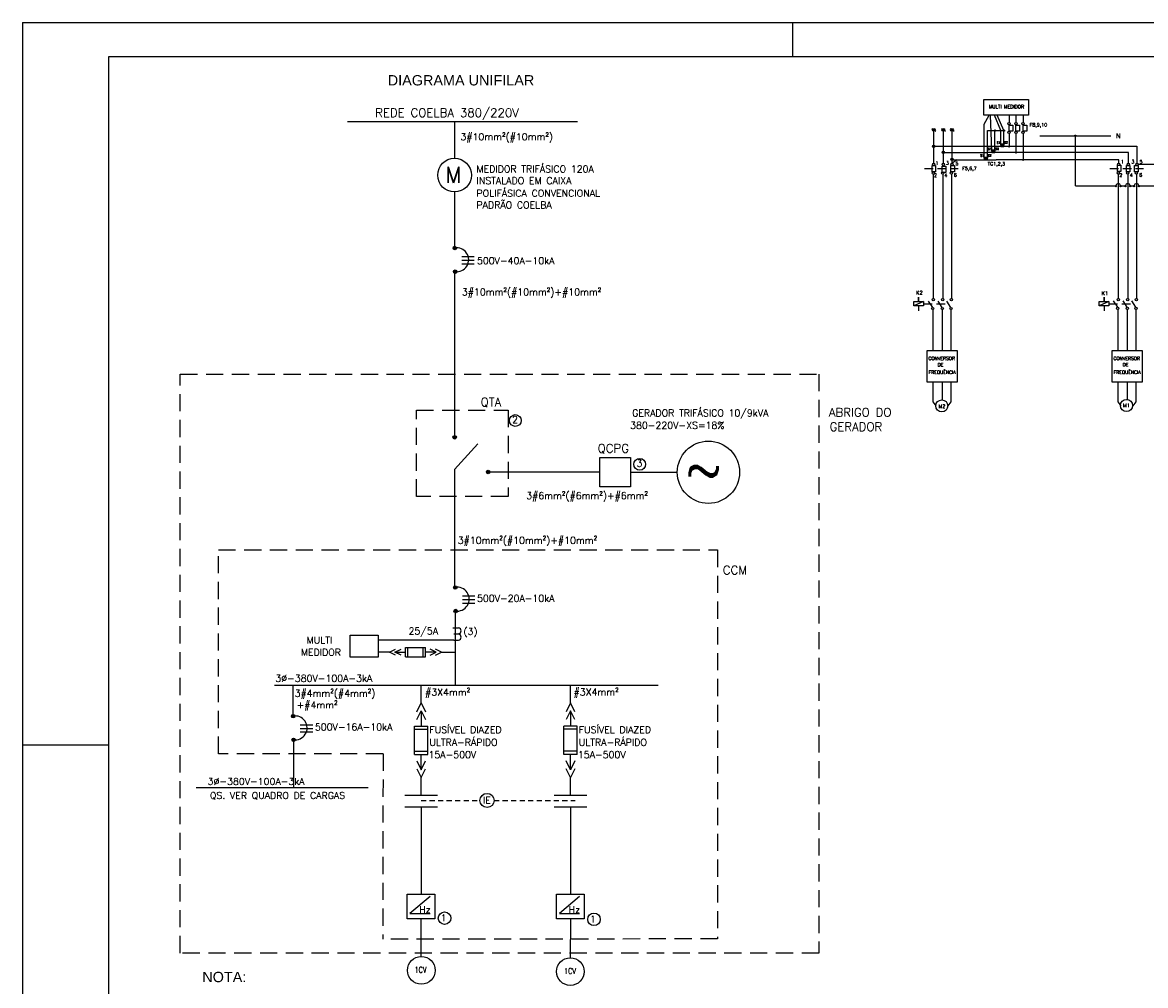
# Model space of a CAD drawing. Header units: millimetres. Extents: x 658.9 to 718.3, y 620.4 to 662.4.
# Tile 2 of 5: x 658.9 to 691.5, y 634.4 to 662.4. Entities that reach past the tile are written whole.
import ezdxf
from ezdxf.enums import TextEntityAlignment as Align

# ---------------------------------------------------------------- set-up
doc = ezdxf.new("R2010")
doc.units = ezdxf.units.MM
for name, pattern in [('DASHED2', [9.525, 6.35, -3.175]), ('DGN_STYLE_3', [0.207003, 0.147859, -0.059144]), ('HIDDEN', [0.375, 0.25, -0.125])]:
    doc.linetypes.add(name, pattern=pattern)
for name, color, linetype in [('DIAGRAMA', 8, 'Continuous'), ('ELE_SIMB', 8, 'Continuous'), ('ELE_TX_GERAL', 2, 'Continuous'), ('ELE_TX_INDIC', 2, 'Continuous'), ('ETXT004', 4, 'Continuous'), ('ETXT0090', 8, 'Continuous'), ('PADRÃO', 4, 'Continuous'), ('TEXTO', 7, 'Continuous')]:
    doc.layers.add(name, color=color, linetype=linetype)
doc.styles.add('ROMANS', font='romans.shx')
doc.styles.add('STYLE-ARIAL_3', font='ARIAL.TTF')
doc.styles.add('STYLE-ROMANS_1', font='romans.shx')

msp = doc.modelspace()

# ---------------------------------------------------------------- hatches: boundary and pattern name
at = {"layer": 'DIAGRAMA', "linetype": 'DASHED2', "ltscale": 0.07}
h = msp.add_hatch(color=2, dxfattribs=at)
h.paths.add_polyline_path([(689.523, 659.111, 1), (689.481, 659.111)])
h.paths.add_polyline_path([(689.502, 659.111), (689.481, 659.111, 0.414214), (689.502, 659.09)])
h.paths.add_polyline_path([(689.502, 659.111), (689.502, 659.09, 0.414214), (689.523, 659.111)])
at = {"layer": 'DIAGRAMA', "linetype": 'Continuous'}
for points in [[(685.419, 658.804, 1), (685.353, 658.804, 1)], [(685.699, 658.631, 1), (685.633, 658.631, 1)], [(685.951, 658.429, 1), (685.885, 658.429, 1)]]:
    msp.add_hatch(color=2, dxfattribs=at).paths.add_polyline_path(points)
at = {"layer": 'ELE_SIMB', "linetype": 'Continuous'}
for points in [[(671.408, 655.849, 1), (671.509, 655.849, 1)], [(671.421, 655.163, 1), (671.522, 655.163, 1)]]:
    msp.add_hatch(color=256, dxfattribs=at).paths.add_polyline_path(points)
at = {"layer": 'ELE_SIMB'}
for points in [[(671.405, 650.349, 1), (671.506, 650.349, 1)], [(672.377, 649.339, 1), (672.479, 649.339, 1)], [(671.422, 645.983, 1), (671.524, 645.983, 1)], [(671.435, 645.297, 1), (671.537, 645.297, 1)], [(666.709, 642.241, 1), (666.811, 642.241, 1)], [(666.723, 641.555, 1), (666.824, 641.555, 1)]]:
    msp.add_hatch(color=256, dxfattribs=at).paths.add_polyline_path(points)
at = {"layer": 'ETXT004'}
for points in [[(687.164, 659.283, 1), (687.164, 659.244, 1)], [(687.427, 659.283, 1), (687.427, 659.244, 1)], [(687.164, 658.663), (687.164, 658.7), (687.07, 658.7), (687.07, 658.663)], [(687.07, 658.66), (687.07, 658.623), (687.164, 658.623), (687.164, 658.66)], [(687.427, 658.838), (687.427, 658.874), (687.333, 658.874), (687.333, 658.838)], [(687.333, 658.834), (687.333, 658.798), (687.427, 658.798), (687.427, 658.834)], [(687.579, 658.821, 1), (687.579, 658.783, 1)], [(687.776, 658.645, 1), (687.776, 658.606, 1)], [(686.945, 658.459), (686.945, 658.495), (686.851, 658.495), (686.851, 658.459)], [(686.851, 658.454), (686.851, 658.418), (686.945, 658.418), (686.945, 658.454)], [(687.985, 658.432, 1), (687.985, 658.394, 1)]]:
    msp.add_hatch(color=2, dxfattribs=at).paths.add_polyline_path(points)

# ---------------------------------------------------------------- linework, layer by layer
at = {"layer": 'DIAGRAMA', "color": 7}
for p, q in [((671.452, 659.522), (671.452, 658.459)), ((671.452, 657.479), (671.452, 655.85)), ((671.454, 655.177), (671.454, 653.515)), ((671.454, 653.515), (671.453, 652.406)), ((671.453, 652.406), (671.453, 650.403)), ((671.453, 648.9), (671.453, 645.996)), ((671.466, 645.278), (671.466, 643.141)), ((666.754, 643.141), (666.754, 642.242)), ((666.767, 641.556), (666.767, 640.166)), ((670.479, 639.607), (670.479, 638.802)), ((674.823, 639.607), (674.822, 638.802)), ((670.479, 638.802), (670.477, 637.068)), ((674.822, 638.802), (674.82, 637.068)), ((670.476, 636.289), (670.474, 635.253)), ((674.819, 636.289), (674.818, 635.218))]:
    msp.add_line(p, q, dxfattribs=at)
at = {"layer": 'DIAGRAMA', "color": 2, "linetype": 'Continuous'}
for p, q in [((685.332, 659.321), (685.448, 659.245)), ((685.61, 659.321), (685.726, 659.245)), ((685.862, 659.321), (685.978, 659.245)), ((685.386, 658.316), (685.386, 659.245)), ((685.664, 658.316), (685.664, 659.245)), ((685.916, 658.316), (685.916, 659.245)), ((689.502, 657.654), (689.502, 659.111)), ((685.386, 658.806), (691.292, 658.808)), ((691.292, 658.808), (691.292, 658.315)), ((686.063, 658.417), (685.916, 658.316)), ((691.043, 658.631), (686.944, 658.631)), ((690.765, 658.418), (687.197, 658.418)), ((690.765, 658.316), (690.765, 658.418)), ((691.043, 658.316), (691.043, 658.631)), ((685.37, 657.997), (685.37, 654.378)), ((685.648, 657.997), (685.648, 654.378)), ((685.9, 657.997), (685.9, 654.378)), ((690.749, 657.998), (690.749, 654.378)), ((691.027, 657.998), (691.027, 654.378)), ((691.279, 657.998), (691.279, 654.378)), ((691.328, 658.283), (691.928, 658.283)), ((689.502, 657.654), (690.661, 657.654)), ((690.837, 657.654), (690.94, 657.654)), ((691.116, 657.654), (691.193, 657.654)), ((691.369, 657.654), (693.259, 657.654)), ((684.946, 654.294), (684.946, 654.424)), ((684.946, 654.424), (684.946, 654.294)), ((690.336, 654.425), (690.336, 654.295)), ((690.336, 654.295), (690.336, 654.425)), ((685.09, 654.294), (684.803, 654.165)), ((684.946, 654.165), (684.946, 654.021)), ((685.354, 654.125), (685.237, 654.309)), ((685.632, 654.125), (685.514, 654.309)), ((685.884, 654.125), (685.767, 654.309)), ((690.48, 654.295), (690.193, 654.165)), ((690.336, 654.165), (690.336, 654.022)), ((690.734, 654.126), (690.616, 654.31)), ((691.011, 654.126), (690.894, 654.31)), ((691.264, 654.126), (691.146, 654.31)), ((685.354, 654.059), (685.354, 653.466)), ((685.632, 654.059), (685.632, 653.466)), ((685.884, 654.059), (685.884, 653.466)), ((690.734, 654.06), (690.734, 653.466)), ((691.011, 654.06), (691.011, 653.466)), ((691.264, 654.06), (691.264, 653.466)), ((685.354, 653.466), (685.354, 652.873)), ((685.632, 653.466), (685.632, 652.873)), ((685.884, 653.466), (685.884, 652.873)), ((690.734, 653.466), (690.734, 652.874)), ((691.011, 653.466), (691.012, 652.874)), ((691.264, 653.466), (691.264, 652.874)), ((685.354, 651.954), (685.354, 651.382)), ((685.632, 651.954), (685.632, 651.435)), ((685.884, 651.954), (685.884, 651.382)), ((690.734, 651.955), (690.734, 651.383)), ((691.012, 651.955), (691.012, 651.447)), ((691.264, 651.955), (691.264, 651.383)), ((685.354, 651.382), (685.442, 651.26)), ((685.884, 651.382), (685.794, 651.26)), ((690.734, 651.383), (690.822, 651.26)), ((691.264, 651.383), (691.173, 651.26))]:
    msp.add_line(p, q, dxfattribs=at)
at = {"layer": 'DIAGRAMA', "color": 2, "linetype": 'Continuous', "ltscale": 0.07}
msp.add_line((688.473, 659.111), (690.53, 659.111), dxfattribs=at)
at = {"layer": 'DIAGRAMA', "color": 2, "linetype": 'ByBlock'}
for p, q in [((685.664, 658.63), (686.944, 658.631)), ((685.916, 658.417), (687.197, 658.418))]:
    msp.add_line(p, q, dxfattribs=at)
at = {"layer": 'DIAGRAMA', "color": 2, "linetype": 'HIDDEN'}
for p, q in [((685.117, 658.157), (686.092, 658.157)), ((690.506, 658.157), (691.481, 658.157)), ((685.09, 654.229), (685.818, 654.229)), ((690.48, 654.23), (691.207, 654.23))]:
    msp.add_line(p, q, dxfattribs=at)
at = {"layer": 'DIAGRAMA', "color": 2, "linetype": 'Continuous', "ltscale": 3.5}
for p, q in [((671.403, 644.812), (671.57, 644.813)), ((671.436, 644.631), (671.57, 644.631)), ((671.436, 644.631), (671.57, 644.631)), ((671.436, 644.449), (671.57, 644.449))]:
    msp.add_line(p, q, dxfattribs=at)
at = {"layer": 'DIAGRAMA', "color": 2, "linetype": 'Continuous'}
for points in [[(686.845, 660.168), (688.142, 660.168), (688.142, 659.712), (686.845, 659.712)], [(685.337, 658.246), (685.441, 658.246), (685.441, 658.068), (685.337, 658.068)], [(685.63, 658.225), (685.735, 658.225), (685.735, 658.047), (685.63, 658.047)], [(685.881, 658.246), (685.986, 658.246), (685.986, 658.068), (685.881, 658.068)], [(690.724, 658.257), (690.829, 658.257), (690.829, 658.079), (690.724, 658.079)], [(690.986, 658.247), (691.09, 658.247), (691.09, 658.069), (690.986, 658.069)], [(691.227, 658.247), (691.331, 658.247), (691.331, 658.069), (691.227, 658.069)], [(684.803, 654.294), (685.09, 654.294), (685.09, 654.165), (684.803, 654.165)], [(690.193, 654.295), (690.48, 654.295), (690.48, 654.165), (690.193, 654.165)], [(685.191, 652.87), (686.067, 652.87), (686.067, 651.951), (685.191, 651.951)], [(690.57, 652.873), (691.446, 652.873), (691.446, 651.954), (690.57, 651.954)]]:
    msp.add_lwpolyline(points, close=True, dxfattribs=at)
for points in [[(687.579, 659.712), (687.579, 659.496)], [(687.776, 659.712), (687.776, 659.496)], [(687.985, 659.712), (687.985, 659.496)], [(687.579, 659.178), (687.579, 658.802)], [(687.776, 659.179), (687.776, 658.626)], [(687.985, 659.179), (687.985, 658.413)]]:
    msp.add_lwpolyline(points, dxfattribs=at)
at = {"layer": 'DIAGRAMA', "color": 2, "linetype": 'Continuous', "elevation": 21.421}
for points in [[(687.681, 659.247), (687.577, 659.247), (687.577, 659.425), (687.681, 659.425)], [(687.879, 659.247), (687.774, 659.247), (687.774, 659.425), (687.879, 659.425)], [(688.088, 659.247), (687.983, 659.247), (687.983, 659.425), (688.088, 659.425)]]:
    msp.add_lwpolyline(points, close=True, dxfattribs=at)
at = {"layer": 'DIAGRAMA', "color": 7}
for points in [[(672.479, 649.339), (675.677, 649.339)], [(676.565, 649.331), (677.929, 649.331)], [(670.479, 642.624), (670.479, 643.141)], [(674.823, 642.624), (674.823, 643.141)], [(670.479, 639.942), (670.479, 640.459)], [(674.823, 639.942), (674.823, 640.459)]]:
    msp.add_lwpolyline(points, dxfattribs=at)
at = {"layer": 'DIAGRAMA', "color": 2, "linetype": 'Continuous'}
for centre, radius in [((685.386, 659.285), 0.0403), ((685.664, 659.285), 0.0403), ((685.916, 659.285), 0.0403), ((687.576, 659.463), 0.0331), ((687.773, 659.463), 0.0331), ((687.982, 659.463), 0.0331), ((687.576, 659.211), 0.0331), ((687.773, 659.212), 0.0331), ((687.982, 659.212), 0.0331), ((685.386, 658.804), 0.0331), ((685.666, 658.631), 0.0331), ((685.386, 658.282), 0.0331), ((685.664, 658.282), 0.0331), ((685.916, 658.282), 0.0331), ((685.918, 658.429), 0.0331), ((690.765, 658.283), 0.0331), ((691.043, 658.283), 0.0331), ((691.295, 658.283), 0.0331), ((685.37, 658.03), 0.0331), ((685.648, 658.03), 0.0331), ((685.9, 658.03), 0.0331), ((690.749, 658.031), 0.0331), ((691.027, 658.031), 0.0331), ((691.279, 658.031), 0.0331), ((690.679, 657.65), 0.0186), ((690.819, 657.65), 0.0186), ((690.958, 657.65), 0.0186), ((691.098, 657.65), 0.0186), ((691.211, 657.65), 0.0186), ((691.351, 657.65), 0.0186), ((685.354, 654.092), 0.0331), ((685.37, 654.345), 0.0331), ((685.632, 654.092), 0.0331), ((685.648, 654.345), 0.0331), ((685.884, 654.092), 0.0331), ((685.9, 654.345), 0.0331), ((690.734, 654.093), 0.0331), ((690.749, 654.345), 0.0331), ((691.011, 654.093), 0.0331), ((691.027, 654.345), 0.0331), ((691.264, 654.093), 0.0331), ((691.279, 654.345), 0.0331), ((685.618, 651.26), 0.176), ((690.988, 651.273), 0.176)]:
    msp.add_circle(centre, radius, dxfattribs=at)
at = {"layer": 'DIAGRAMA', "color": 2, "linetype": 'DASHED2', "ltscale": 0.07}
msp.add_circle((689.502, 659.111), 0.0209, dxfattribs=at)
at = {"layer": 'DIAGRAMA', "color": 2, "linetype": 'Continuous', "ltscale": 3.5}
for centre in [(671.162, 636.369), (675.505, 636.335)]:
    msp.add_circle(centre, 0.182, dxfattribs=at)
at = {"layer": 'DIAGRAMA', "color": 2, "linetype": 'Continuous'}
for centre in [(690.749, 657.652), (691.028, 657.652), (691.281, 657.652)]:
    msp.add_arc(centre, 0.0719, 13.4076, 166.5809, dxfattribs=at)
at = {"layer": 'DIAGRAMA', "color": 2, "linetype": 'Continuous', "ltscale": 3.5}
for centre in [(671.549, 644.722), (671.549, 644.54)]:
    msp.add_arc(centre, 0.0934, 282.4648, 77.5352, dxfattribs=at)
at = {"layer": 'ELE_SIMB', "linetype": 'Continuous'}
for p, q in [((675.03, 659.522), (668.342, 659.522)), ((671.665, 655.601), (672.025, 655.601)), ((671.665, 655.495), (672.025, 655.495)), ((671.665, 655.393), (672.025, 655.393)), ((671.68, 645.735), (672.04, 645.735)), ((671.68, 645.629), (672.04, 645.629)), ((671.68, 645.527), (672.04, 645.527)), ((669.717, 644.101), (670.03, 644.101)), ((670.03, 644.235), (670.605, 644.235)), ((670.03, 643.966), (670.03, 644.235)), ((670.03, 643.966), (670.605, 643.966)), ((670.093, 643.966), (670.093, 644.235)), ((670.542, 643.966), (670.542, 644.235)), ((670.605, 643.966), (670.605, 644.235)), ((670.919, 644.101), (670.605, 644.101)), ((670.479, 642.4), (670.479, 641.952)), ((674.823, 642.4), (674.823, 641.952)), ((666.967, 641.993), (667.327, 641.993)), ((666.967, 641.887), (667.327, 641.887)), ((666.967, 641.785), (667.327, 641.785)), ((670.287, 641.952), (670.671, 641.952)), ((670.287, 641.131), (670.287, 641.952)), ((670.287, 641.863), (670.671, 641.863)), ((670.671, 641.131), (670.671, 641.952)), ((675.015, 641.952), (674.631, 641.952)), ((674.631, 641.131), (674.631, 641.952)), ((675.015, 641.863), (674.631, 641.863)), ((675.015, 641.131), (675.015, 641.952)), ((670.287, 641.221), (670.671, 641.221)), ((670.287, 641.131), (670.671, 641.131)), ((670.479, 640.683), (670.479, 641.131)), ((675.015, 641.221), (674.631, 641.221)), ((675.015, 641.131), (674.631, 641.131)), ((674.823, 640.683), (674.823, 641.131)), ((670.476, 636.348), (670.476, 636.289)), ((674.819, 636.348), (674.819, 636.289))]:
    msp.add_line(p, q, dxfattribs=at)
at = {"layer": 'ELE_SIMB'}
msp.add_line((672.13, 650.158), (671.453, 649.416), dxfattribs=at)
at = {"layer": 'ELE_SIMB', "ltscale": 3.5}
msp.add_line((671.453, 649.416), (671.453, 648.9), dxfattribs=at)
at = {"layer": 'ELE_SIMB', "linetype": 'Continuous', "ltscale": 3.5}
for p, q in [((670.74, 637), (670.156, 636.501)), ((675.083, 637), (674.5, 636.501)), ((670.156, 636.501), (670.74, 636.501)), ((674.5, 636.501), (675.083, 636.501))]:
    msp.add_line(p, q, dxfattribs=at)
at = {"layer": 'ELE_SIMB', "linetype": 'Continuous'}
msp.add_lwpolyline([(675.677, 649.76), (676.565, 649.76), (676.565, 648.903), (675.677, 648.903)], close=True, dxfattribs=at)
at = {"layer": 'ELE_SIMB'}
msp.add_lwpolyline([(669.23, 644.599), (669.23, 643.958), (668.421, 643.958), (668.421, 644.599)], close=True, dxfattribs=at)
at = {"layer": 'ELE_SIMB', "linetype": 'Continuous'}
for points in [[(669.739, 644.011), (669.56, 644.101), (669.739, 644.19)], [(669.896, 644.011), (669.717, 644.101), (669.896, 644.19)], [(670.739, 644.011), (670.919, 644.101), (670.739, 644.19)], [(670.896, 644.011), (671.075, 644.101), (670.896, 644.19)], [(666.213, 643.141), (677.37, 643.141)], [(670.351, 642.368), (670.479, 642.624), (670.607, 642.368)], [(670.351, 642.144), (670.479, 642.4), (670.607, 642.144)], [(674.951, 642.368), (674.823, 642.624), (674.695, 642.368)], [(674.951, 642.144), (674.823, 642.4), (674.695, 642.144)], [(670.351, 640.939), (670.479, 640.683), (670.607, 640.939)], [(670.351, 640.715), (670.479, 640.459), (670.607, 640.715)], [(674.951, 640.939), (674.823, 640.683), (674.695, 640.939)], [(674.951, 640.715), (674.823, 640.459), (674.695, 640.715)], [(663.939, 640.166), (668.94, 640.166)], [(670.004, 639.942), (670.955, 639.942)], [(674.348, 639.942), (675.298, 639.942)], [(670.004, 639.607), (670.955, 639.607)], [(674.348, 639.607), (675.298, 639.607)]]:
    msp.add_lwpolyline(points, dxfattribs=at)
at = {"layer": 'ELE_SIMB', "linetype": 'Continuous', "ltscale": 3.5}
for points in [[(670.073, 637.068), (670.878, 637.068), (670.878, 636.348), (670.073, 636.348)], [(674.416, 637.068), (675.221, 637.068), (675.221, 636.348), (674.416, 636.348)]]:
    msp.add_lwpolyline(points, close=True, dxfattribs=at)
at = {"layer": 'ELE_SIMB', "linetype": 'Continuous'}
for centre, radius in [((671.452, 657.969), 0.49), ((671.458, 655.849), 0.0508), ((671.472, 655.163), 0.0508), ((678.834, 649.331), 0.905), ((670.487, 634.852), 0.401), ((674.818, 634.817), 0.401)]:
    msp.add_circle(centre, radius, dxfattribs=at)
at = {"layer": 'ELE_SIMB'}
for centre in [(671.456, 650.349), (672.428, 649.339), (671.473, 645.983), (671.486, 645.297), (666.76, 642.241), (666.773, 641.555)]:
    msp.add_circle(centre, 0.0508, dxfattribs=at)
at = {"layer": 'ELE_SIMB', "linetype": 'Continuous', "ltscale": 3.5}
msp.add_circle((672.397, 639.791), 0.206, dxfattribs=at)
at = {"layer": 'ELE_SIMB', "linetype": 'Continuous'}
for centre in [(671.516, 655.508), (671.53, 645.642), (666.817, 641.9)]:
    msp.add_arc(centre, 0.348, 261.6305, 100.5726, dxfattribs=at)
at = {"layer": 'ETXT004', "color": 2}
for p, q in [((686.851, 659.453), (687, 659.712)), ((687.07, 658.699), (687.032, 659.712)), ((687.333, 659.263), (687.154, 659.712)), ((687.427, 659.263), (687.229, 659.712)), ((686.851, 658.494), (686.851, 659.453)), ((686.945, 659.263), (687.145, 659.263)), ((686.945, 658.494), (686.945, 659.263)), ((687.164, 658.699), (687.164, 659.263)), ((687.183, 659.263), (687.314, 659.263)), ((687.314, 659.263), (687.408, 659.263)), ((687.333, 658.874), (687.333, 659.263)), ((687.427, 658.874), (687.427, 659.263))]:
    msp.add_line(p, q, dxfattribs=at)
for points in [[(687.07, 658.663), (687.07, 658.7), (687.164, 658.7), (687.164, 658.663)], [(687.07, 658.66), (687.07, 658.623), (687.164, 658.623), (687.164, 658.66)], [(687.333, 658.838), (687.333, 658.874), (687.427, 658.874), (687.427, 658.838)], [(687.333, 658.834), (687.333, 658.798), (687.427, 658.798), (687.427, 658.834)], [(686.851, 658.459), (686.851, 658.495), (686.945, 658.495), (686.945, 658.459)], [(686.851, 658.454), (686.851, 658.418), (686.945, 658.418), (686.945, 658.454)]]:
    msp.add_lwpolyline(points, close=True, dxfattribs=at)
for centre in [(687.164, 659.263), (687.427, 659.263), (687.579, 658.802), (687.776, 658.626), (687.985, 658.413)]:
    msp.add_circle(centre, 0.0192, dxfattribs=at)
at = {"layer": 'ETXT0090', "color": 7, "linetype": 'HIDDEN', "ltscale": 2}
for p, q in [((664.585, 647.074), (679.1, 647.074)), ((664.59, 641.147), (664.585, 647.074)), ((679.1, 647.074), (679.1, 635.765)), ((669.373, 641.149), (664.59, 641.147)), ((669.373, 641.149), (669.367, 635.76)), ((679.1, 635.765), (669.367, 635.76))]:
    msp.add_line(p, q, dxfattribs=at)
at = {"layer": 'ETXT0090', "color": 2, "linetype": 'DGN_STYLE_3'}
for p, q in [((670.479, 639.793), (672.191, 639.791)), ((672.603, 639.791), (674.957, 639.788))]:
    msp.add_line(p, q, dxfattribs=at)
at = {"layer": 'ETXT0090', "color": 7, "linetype": 'HIDDEN', "ltscale": 2}
for points in [[(663.478, 652.187), (682.046, 652.187), (682.046, 635.353), (663.478, 635.353)], [(670.345, 651.138), (673.01, 651.138), (673.01, 648.627), (670.345, 648.627)]]:
    msp.add_lwpolyline(points, close=True, dxfattribs=at)
at = {"layer": 'ETXT0090', "color": 7, "linetype": 'Continuous'}
for points in [[(671.436, 644.449), (669.23, 644.449)], [(669.56, 644.101), (669.23, 644.101)], [(671.075, 644.101), (671.487, 644.101)]]:
    msp.add_lwpolyline(points, dxfattribs=at)
at = {"layer": 'PADRÃO', "color": 2}
for p, q in [((658.889, 662.407), (658.889, 620.407)), ((658.889, 662.407), (718.289, 662.407)), ((681.289, 661.407), (681.289, 662.407)), ((681.289, 661.407), (681.289, 662.407)), ((658.889, 641.407), (661.389, 641.407)), ((658.889, 641.407), (661.389, 641.407))]:
    msp.add_line(p, q, dxfattribs=at)
at = {"layer": 'PADRÃO', "color": 1}
for p, q in [((717.289, 661.407), (661.389, 661.407)), ((661.389, 661.407), (661.389, 621.407))]:
    msp.add_line(p, q, dxfattribs=at)
at = {"layer": 'TEXTO', "color": 2}
for centre in [(673.219, 650.835), (676.837, 649.562)]:
    msp.add_circle(centre, 0.172, dxfattribs=at)

# ---------------------------------------------------------------- texts
at = {"layer": 'DIAGRAMA', "color": 2, "style": 'ROMANS'}
for s, height, p in [('MULTI MEDIDOR', 0.10036, (687.499, 659.958)), ('F8,9,10', 0.1004, (688.428, 659.414)), ('N', 0.141, (690.755, 659.112)), ('1', 0.1, (685.48, 658.316)), ('3', 0.1, (685.783, 658.323)), ('5', 0.1, (686.059, 658.304)), ('TC1,2,3', 0.1004, (687.207, 658.284)), ('1', 0.1, (690.869, 658.36)), ('3', 0.1, (691.173, 658.36)), ('5', 0.1, (691.413, 658.358)), ('2', 0.1, (685.434, 657.964)), ('4', 0.1, (685.737, 657.964)), ('6', 0.1, (686.013, 657.973)), ('F5,6,7', 0.1004, (686.422, 658.148)), ('2', 0.1, (690.824, 657.965)), ('4', 0.1, (691.127, 657.965)), ('6', 0.1, (691.403, 657.974)), ('K2', 0.1086, (684.967, 654.549)), ('K1', 0.1086, (690.362, 654.533)), ('CONVERSOR', 0.0967, (685.617, 652.643)), ('DE ', 0.0967, (685.615, 652.456)), ('CONVERSOR', 0.0967, (690.997, 652.64)), ('DE ', 0.0967, (690.995, 652.459)), ('FREQUÊNCIA', 0.0967, (685.631, 652.247)), ('FREQUÊNCIA', 0.0967, (691.01, 652.25)), ('M2', 0.1086, (685.622, 651.251)), ('M1', 0.1086, (690.991, 651.275))]:
    msp.add_text(s, height=height, dxfattribs=at).set_placement(p, align=Align.MIDDLE)
at = {"layer": 'DIAGRAMA', "color": 2, "linetype": 'Continuous', "ltscale": 3.5, "style": 'ROMANS'}
for p in [(671.05, 636.28), (675.393, 636.246)]:
    msp.add_text('1', height=0.195, dxfattribs=at).set_placement(p)
at = {"layer": 'ELE_SIMB', "linetype": 'Continuous'}
for s, height, style, p in [('M', 0.46, 'STYLE-ROMANS_1', (671.184, 657.749)), ('~', 1.042, 'ROMANS', (678.157, 648.915))]:
    msp.add_text(s, height=height, dxfattribs=dict(at, style=style)).set_placement(p)
at = {"layer": 'ELE_SIMB', "linetype": 'Continuous', "ltscale": 3.5, "style": 'ROMANS'}
for s, p in [('IE', (672.281, 639.702)), ('Hz', (670.432, 636.523)), ('Hz', (674.775, 636.523))]:
    msp.add_text(s, height=0.1947, dxfattribs=at).set_placement(p)
at = {"layer": 'ELE_SIMB', "linetype": 'Continuous', "style": 'ROMANS', "width": 0.8}
for p in [(670.291, 634.782), (674.638, 634.747)]:
    msp.add_text('1CV', height=0.1707, dxfattribs=at).set_placement(p)
at = {"layer": 'ELE_TX_GERAL', "color": 2, "linetype": 'Continuous', "style": 'ROMANS'}
for s, height, p in [('REDE COELBA 380/220V', 0.25, (669.144, 659.658)), ('3#10mm²(#10mm²)', 0.2, (671.624, 658.983)), ('MEDIDOR TRIFÁSICO 120A', 0.2, (672.09, 658.046)), ('INSTALADO EM CAIXA', 0.2, (672.09, 657.709)), ('POLIFÁSICA CONVENCIONAL', 0.2, (672.09, 657.343)), ('PADRÃO COELBA', 0.2, (672.09, 657.001)), ('500V-40A-10kA', 0.2, (672.104, 655.379))]:
    msp.add_text(s, height=height, dxfattribs=at).set_placement(p)
at = {"layer": 'ELE_TX_INDIC', "color": 2, "style": 'STYLE-ARIAL_3'}
msp.add_text('NOTA:', height=0.3, dxfattribs=at).set_placement((664.118, 634.509))
at = {"layer": 'ETXT004', "color": 2, "style": 'STYLE-ARIAL_3'}
msp.add_text('DIAGRAMA UNIFILAR', height=0.3, dxfattribs=at).set_placement((669.51, 660.576))
at = {"layer": 'ETXT004', "color": 2, "style": 'ROMANS'}
for s, p in [('S1', (687.012, 658.728)), ('S2', (687.23, 658.73)), ('S1', (687.271, 658.911)), ('S2', (687.485, 658.917)), ('S1', (686.792, 658.536)), ('S2', (687.01, 658.539))]:
    msp.add_text(s, height=0.0615, dxfattribs=at).set_placement(p, align=Align.MIDDLE)
at = {"layer": 'TEXTO', "color": 2, "style": 'ROMANS'}
for s, height, p in [('3#10mm²(#10mm²)+#10mm²', 0.2, (671.665, 654.47)), ('QTA', 0.25, (672.211, 651.247)), ('GERADOR TRIFÁSICO 10/9kVA', 0.2, (676.617, 650.957)), ('ABRIGO DO', 0.25, (682.335, 650.948)), ('2', 0.2, (673.126, 650.761)), ('380-220V-XS=18%%%', 0.2, (676.557, 650.598)), ('GERADOR', 0.25, (682.356, 650.53)), ('QCPG', 0.25, (675.613, 649.9)), ('3', 0.2, (676.744, 649.488)), ('3#6mm²(#6mm²)+#6mm²', 0.2, (673.536, 648.551)), ('3#10mm²(#10mm²)+#10mm²', 0.2, (671.545, 647.255)), ('CCM', 0.25, (679.252, 646.363)), ('500V-20A-10kA', 0.2, (672.105, 645.569)), ('25/5A', 0.2, (670.115, 644.615)), ('(3)', 0.2, (671.711, 644.602)), ('MULTI', 0.2, (667.154, 644.35)), ('MEDIDOR', 0.2, (666.983, 644)), ('3%%C-380V-100A-3kA', 0.2, (666.241, 643.242)), ('3#4mm²(#4mm²)', 0.2, (666.803, 642.808)), ('#3X4mm²', 0.2, (670.596, 642.838)), ('#3X4mm²', 0.2, (674.913, 642.842)), ('+#4mm²', 0.2, (666.861, 642.47)), ('500V-16A-10kA', 0.2, (667.392, 641.828)), ('FUSÍVEL DIAZED', 0.2, (670.722, 641.745)), ('FUSÍVEL DIAZED', 0.2, (675.065, 641.745)), ('ULTRA-RÁPIDO', 0.2, (670.722, 641.383)), ('ULTRA-RÁPIDO', 0.2, (675.065, 641.383)), ('15A-500V', 0.2, (670.695, 641.024)), ('15A-500V', 0.2, (675.039, 641.024)), ('3%%C-380V-100A-3kA', 0.2, (664.272, 640.243)), ('QS. VER QUADRO DE CARGAS', 0.2, (664.338, 639.835))]:
    msp.add_text(s, height=height, dxfattribs=at).set_placement(p)

doc.saveas('drawing.dxf')
